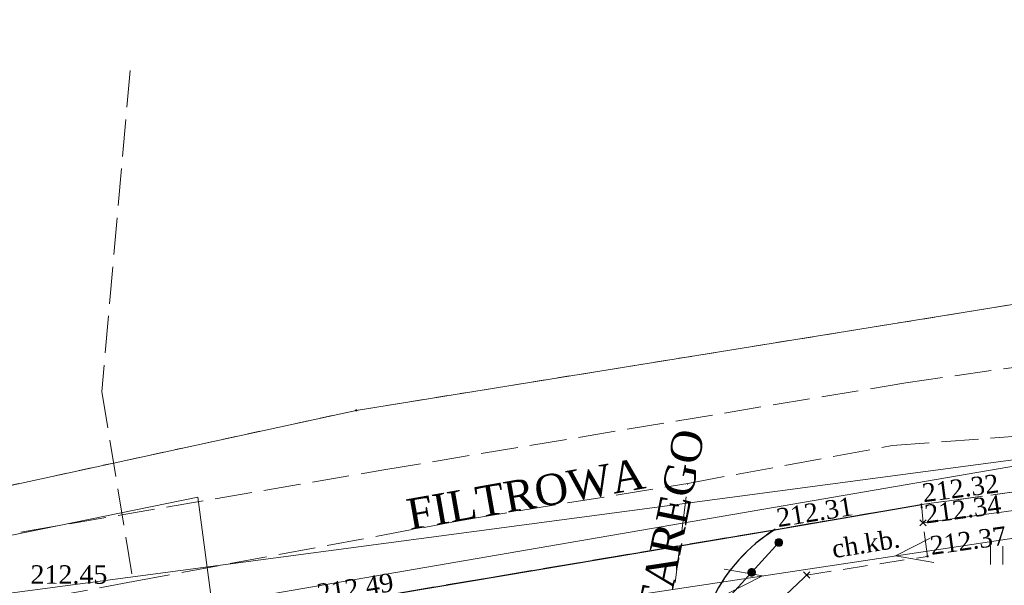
# Model space of a CAD drawing. Extents: x 7414218 to 7427513, y 5544630 to 5555035.
# Tile 39 of 46: x 7419568 to 7419608, y 5549674 to 5549697. Entities that reach past the tile are written whole.
import ezdxf
from ezdxf.enums import TextEntityAlignment as Align

# ---------------------------------------------------------------- set-up
doc = ezdxf.new("R2010")
doc.units = 0
for name, pattern in [('PRZER1-1', [1, 0.5, -0.5]), ('PRZER2-1', [1.5, 1, -0.5]), ('PRZER3-1', [2, 1.5, -0.5])]:
    doc.linetypes.add(name, pattern=pattern)
doc.layers.get('0').update_dxf_attribs({"linetype": 'CONTINUOUS'})
for name, color, linetype, lineweight in [('EGDE', 7, 'CONTINUOUS', 18), ('EGPG', 7, 'CONTINUOUS', 18), ('GOSRBG', 7, 'CONTINUOUS', 18), ('GUPPRZ_O', 7, 'CONTINUOUS', 18), ('OTKC', 7, 'CONTINUOUS', 18), ('OTKC_O', 7, 'CONTINUOUS', 18), ('OTKJ', 7, 'CONTINUOUS', 18), ('OTKK', 7, 'CONTINUOUS', 25), ('OTOO', 7, 'CONTINUOUS', 35), ('OTRS', 7, 'CONTINUOUS', 13), ('OTRS_O', 7, 'CONTINUOUS', 13), ('OTZT', 7, 'CONTINUOUS', 18)]:
    doc.layers.add(name, color=color, linetype=linetype, lineweight=lineweight)
for name, color, linetype, lineweight, true_color in [('EGUG', 7, 'CONTINUOUS', 18, 0x008000), ('GELULI', 7, 'CONTINUOUS', 18, 0xfeffff), ('GELULI_O', 7, 'CONTINUOUS', 18, 0xfeffff), ('GSPPRB', 7, 'CONTINUOUS', 18, 0x80ffff), ('SUEP', 1, 'CONTINUOUS', 18, 0xff0000), ('SUKP', 7, 'CONTINUOUS', 18, 0x803300), ('SUWP', 5, 'CONTINUOUS', 18, 0x0000ff)]:
    doc.layers.add(name, color=color, linetype=linetype, lineweight=lineweight, true_color=true_color)
doc.styles.add('Times New Roman', font='times.ttf')

# ---------------------------------------------------------------- blocks, each defined once
blk = doc.blocks.new('GSPWPS1')
blk.add_hatch(color=0).paths.add_polyline_path([(-0.045, 0), (-0.043467, -0.011647), (-0.038971, -0.0225), (-0.03182, -0.03182), (-0.0225, -0.038971), (-0.011647, -0.043467), (0, -0.045), (0.011647, -0.043467), (0.0225, -0.038971), (0.03182, -0.03182), (0.038971, -0.0225), (0.043467, -0.011647), (0.045, 0), (0.043467, 0.011647), (0.038971, 0.0225), (0.03182, 0.03182), (0.0225, 0.038971), (0.011647, 0.043467), (0, 0.045), (-0.011647, 0.043467), (-0.0225, 0.038971), (-0.03182, 0.03182), (-0.038971, 0.0225), (-0.043467, 0.011647)])
blk = doc.blocks.new('GSSUTR1')
at = {"color": 0}
for points in [[(-0.25666, 0.36165), (-0.25666, -0.38835)], [(0.24334, -0.38835), (0.24334, 0.36165)]]:
    blk.add_lwpolyline(points, dxfattribs=at)
blk = doc.blocks.new('GEPPGD1_2')
blk.add_hatch(color=0).paths.add_polyline_path([(0, -0.045), (0.013906, -0.042798), (0.02645, -0.036406), (0.036406, -0.02645), (0.042798, -0.013906), (0.045, 0), (0.042798, 0.013906), (0.036406, 0.02645), (0.02645, 0.036406), (0.013906, 0.042798), (0, 0.045), (-0.013906, 0.042798), (-0.02645, 0.036406), (-0.036406, 0.02645), (-0.042798, 0.013906), (-0.045, 0), (-0.042798, -0.013906), (-0.036406, -0.02645), (-0.02645, -0.036406), (-0.013906, -0.042798)])
blk = doc.blocks.new('GSPPRB0')
at = {"color": 0, "lineweight": 18}
for points in [[(-0.12726, -0.12726), (0.12726, 0.12726)], [(-0.12726, 0.12726), (0.12726, -0.12726)]]:
    blk.add_lwpolyline(points, dxfattribs=at)
blk = doc.blocks.new('KOLO')
blk.add_hatch(color=0).paths.add_polyline_path([(-0.175, 0), (-0.169037, -0.045293), (-0.151554, -0.0875), (-0.123744, -0.123744), (-0.0875, -0.151554), (-0.045293, -0.169037), (0, -0.175), (0.045293, -0.169037), (0.0875, -0.151554), (0.123744, -0.123744), (0.151554, -0.0875), (0.169037, -0.045293), (0.175, 0), (0.169037, 0.045293), (0.151554, 0.0875), (0.123744, 0.123744), (0.0875, 0.151554), (0.045293, 0.169037), (0, 0.175), (-0.045293, 0.169037), (-0.0875, 0.151554), (-0.123744, 0.123744), (-0.151554, 0.0875), (-0.169037, 0.045293)])
blk = doc.blocks.new('GSLKOG1')
blk.add_hatch(color=0).paths.add_polyline_path([(-0.175, 0), (-0.169037, -0.045293), (-0.151554, -0.0875), (-0.123744, -0.123744), (-0.0875, -0.151554), (-0.045293, -0.169037), (0, -0.175), (0.045293, -0.169037), (0.0875, -0.151554), (0.123744, -0.123744), (0.151554, -0.0875), (0.169037, -0.045293), (0.175, 0), (0.169037, 0.045293), (0.151554, 0.0875), (0.123744, 0.123744), (0.0875, 0.151554), (0.045293, 0.169037), (0, 0.175), (-0.045293, 0.169037), (-0.0875, 0.151554), (-0.123744, 0.123744), (-0.151554, 0.0875), (-0.169037, 0.045293)])
blk = doc.blocks.new('SUEP1')
at = {"color": 0}
blk.add_lwpolyline([(-0.75, -0.5), (0.75, 0), (-0.75, 0.5)], dxfattribs=at)

msp = doc.modelspace()

# ---------------------------------------------------------------- linework, layer by layer
at = {"layer": 'EGDE', "linetype": 'Continuous', "lineweight": 18, "elevation": 10.22}
msp.add_lwpolyline([(7419697.95, 5549685.97), (7419674.58, 5549686.53), (7419668.43, 5549686.68), (7419641.1, 5549687.32), (7419612.49, 5549685.91), (7419582.12, 5549681.01), (7419540.4, 5549671.95), (7419529.69, 5549669.72), (7419514.4, 5549666.27), (7419506.32, 5549664.39), (7419531.94, 5549661.5), (7419553.44, 5549661.25), (7419563.19, 5549661.96), (7419564.39, 5549662.19), (7419575.48, 5549664.19), (7419587.56, 5549665.21), (7419598.8, 5549667.39), (7419624.8, 5549673.88), (7419634.25, 5549675.69), (7419653.94, 5549678.7), (7419675.44, 5549676.64), (7419701.24, 5549672.95)], dxfattribs=at)
at = {"layer": 'EGUG', "linetype": 'PRZER1-1', "lineweight": 18, "elevation": 10.08}
msp.add_lwpolyline([(7419697.95, 5549685.97), (7419674.58, 5549686.53), (7419668.43, 5549686.68), (7419641.1, 5549687.32), (7419612.49, 5549685.91), (7419582.12, 5549681.01), (7419540.4, 5549671.95), (7419529.69, 5549669.72), (7419514.4, 5549666.27), (7419506.32, 5549664.39), (7419531.94, 5549661.5), (7419553.44, 5549661.25), (7419563.19, 5549661.96), (7419564.39, 5549662.19), (7419575.48, 5549664.19), (7419587.56, 5549665.21), (7419598.8, 5549667.39), (7419624.8, 5549673.88), (7419634.25, 5549675.69), (7419653.94, 5549678.7), (7419675.44, 5549676.64), (7419701.24, 5549672.95)], dxfattribs=at)
at = {"layer": 'GELULI', "linetype": 'PRZER3-1', "lineweight": 18, "elevation": 9.97}
for points in [[(7419191.83, 5549597.86), (7419227.51, 5549604.5), (7419236.51, 5549606.21), (7419266.71, 5549612.67), (7419285.91, 5549616.73), (7419342.82, 5549629.2), (7419396.93, 5549640.48), (7419420.12, 5549645.6), (7419443.26, 5549649.26), (7419491.1, 5549658.81), (7419573.08, 5549674.07), (7419586.74, 5549676.61), (7419595.56, 5549678.05), (7419603.85, 5549679.58), (7419642.24, 5549682.49), (7419682.46, 5549681.4), (7419701.55, 5549681.61), (7419707.82, 5549682.12), (7419711.97, 5549682.6), (7419717.23, 5549683.96), (7419737.16, 5549689.09), (7419817.2, 5549713.1), (7419833.72, 5549718.92), (7419847.85, 5549724.55)], [(7419572.96, 5549694.8), (7419571.8, 5549681.78), (7419573.08, 5549674.07)], [(7419438.62, 5549512.6), (7419443.29, 5549563.89), (7419445.68, 5549585.94), (7419447.5, 5549601.39), (7419450.76, 5549609.57), (7419452.11, 5549612.28), (7419453.38, 5549614.31), (7419455.39, 5549616.63), (7419458.18, 5549619.01), (7419461.51, 5549621.8), (7419471.6, 5549627.81), (7419482.58, 5549632.35), (7419497.87, 5549636.24), (7419510.04, 5549638.43), (7419559.28, 5549645.93), (7419579.5, 5549650.65), (7419586.5, 5549653.62), (7419594.02, 5549659.08), (7419593.81, 5549664.11), (7419595.56, 5549678.05)]]:
    msp.add_lwpolyline(points, dxfattribs=at)
at = {"layer": 'GOSRBG', "linetype": 'Continuous', "lineweight": 18, "elevation": 10.04}
msp.add_lwpolyline([(7419615.774, 5549580.427), (7419627.462, 5549681.489), (7419471.968, 5549660.82), (7419431.639, 5549636.152), (7419428.19, 5549596.998), (7419413.018, 5549502.167), (7419456.743, 5549498.498), (7419481.58, 5549497.212), (7419522.704, 5549494.583), (7419537.085, 5549494.391), (7419547.298, 5549493.821), (7419605.188, 5549491.067)], close=True, dxfattribs=at)
at = {"layer": 'OTKC', "linetype": 'PRZER2-1', "lineweight": 18, "elevation": 10.18}
msp.add_lwpolyline([(7419696.2, 5549678), (7419676.93, 5549678.5), (7419675.4, 5549678.67), (7419657.73, 5549679.16), (7419643.32, 5549679.45), (7419629.26, 5549679.07), (7419618.47, 5549678.27), (7419605.1, 5549676.45), (7419605.03, 5549677.19), (7419617.26, 5549678.86), (7419629.17, 5549679.75), (7419642.5, 5549680.2), (7419653.55, 5549680), (7419665.01, 5549679.65), (7419677.62, 5549679.39), (7419686.22, 5549679.09), (7419696.78, 5549678.68)], dxfattribs=at)
msp.add_lwpolyline([(7419598.45, 5549672.49), (7419600.38, 5549674.33), (7419605.28, 5549675.09), (7419605.1, 5549676.45), (7419605.03, 5549677.19), (7419599.08, 5549676.17, 0.279529), (7419595.88, 5549669.76)], format="xyb", dxfattribs=at)
at = {"layer": 'OTKJ', "linetype": 'PRZER3-1', "lineweight": 18, "elevation": 10.18}
for points in [[(7419554.75, 5549673.61), (7419568.52, 5549676.07), (7419583.24, 5549678.6), (7419604.4, 5549682.13), (7419613.33, 5549683.4), (7419624.3, 5549684.51), (7419625.1, 5549684.59), (7419635.38, 5549685.06), (7419642.39, 5549685.25), (7419645.42, 5549685.26), (7419651.9, 5549685.12), (7419662.63, 5549684.79), (7419675.56, 5549684.43), (7419690.98, 5549683.97)], [(7419696.78, 5549678.68), (7419686.22, 5549679.09), (7419677.62, 5549679.39), (7419665.01, 5549679.65), (7419653.55, 5549680), (7419642.5, 5549680.2), (7419629.17, 5549679.75), (7419617.26, 5549678.86), (7419605.03, 5549677.19), (7419599.08, 5549676.17), (7419583.82, 5549673.6), (7419582.36, 5549673.39), (7419569.47, 5549671.08), (7419560.71, 5549669.5), (7419557.95, 5549669), (7419555.66, 5549668.57), (7419541.09, 5549666.03), (7419524.38, 5549663.16), (7419509.52, 5549660.32), (7419495.3, 5549657.82), (7419483.58, 5549655.26)]]:
    msp.add_lwpolyline(points, dxfattribs=at)
msp.add_lwpolyline([(7419573.55, 5549650.19), (7419573.43, 5549650.76), (7419574.14, 5549651.23), (7419578.97, 5549653.92), (7419583.33, 5549654.72, 0.182821), (7419588.56, 5549658.24, 0.18431), (7419589.96, 5549663.39), (7419589.21, 5549668.35, 0.306276), (7419583.82, 5549673.6), (7419599.08, 5549676.17, 0.279529), (7419595.88, 5549669.76), (7419597.11, 5549662.31), (7419597.4, 5549659.62, -0.178034), (7419596.08, 5549654.68, -0.195511), (7419588.43, 5549648.63), (7419579.95, 5549646.95), (7419574.61, 5549648.11), (7419574.01, 5549647.92)], format="xyb", close=True, dxfattribs=at)
at = {"layer": 'OTKK', "linetype": 'Continuous', "lineweight": 25, "elevation": 10.18}
for points in [[(7419599.08, 5549676.17), (7419605.03, 5549677.19)], [(7419582.36, 5549673.39), (7419583.82, 5549673.6), (7419599.08, 5549676.17)]]:
    msp.add_lwpolyline(points, dxfattribs=at)
msp.add_lwpolyline([(7419599.08, 5549676.17, 0.279529), (7419595.88, 5549669.76), (7419597.11, 5549662.31), (7419597.4, 5549659.62, -0.178034), (7419596.08, 5549654.68, -0.195511), (7419588.43, 5549648.63), (7419579.95, 5549646.95), (7419574.61, 5549648.11)], format="xyb", dxfattribs=at)
at = {"layer": 'OTOO', "linetype": 'Continuous', "lineweight": 35, "elevation": 10.18}
msp.add_lwpolyline([(7419597.68, 5549661.98), (7419596.35, 5549669.96), (7419597.05, 5549673.23), (7419599.25, 5549675.65)], dxfattribs=at)
at = {"layer": 'OTZT', "linetype": 'PRZER2-1', "lineweight": 18, "elevation": 10.1}
for points in [[(7419605.1, 5549676.45), (7419618.47, 5549678.27), (7419629.26, 5549679.07), (7419643.32, 5549679.45), (7419657.73, 5549679.16), (7419675.4, 5549678.67), (7419676.93, 5549678.5), (7419696.2, 5549678)], [(7419597.99, 5549669.98), (7419598.45, 5549672.49), (7419600.38, 5549674.33), (7419605.28, 5549675.09), (7419605.1, 5549676.45)]]:
    msp.add_lwpolyline(points, dxfattribs=at)
at = {"layer": 'SUEP', "linetype": 'Continuous', "lineweight": 18, "elevation": 10.14}
msp.add_lwpolyline([(7419813.51, 5549704.99), (7419792.67, 5549701.91), (7419759.16, 5549691.97), (7419727.73, 5549682.05), (7419699.01, 5549677.12), (7419657.51, 5549678.29), (7419619.55, 5549677.45), (7419583.02, 5549671.95), (7419555.17, 5549667.66), (7419521.19, 5549661.03), (7419486.18, 5549654.33), (7419456, 5549648.56)], dxfattribs=at)
at = {"layer": 'SUKP', "linetype": 'Continuous', "lineweight": 18, "elevation": 10.14}
msp.add_lwpolyline([(7419732.73, 5549686.59), (7419713.25, 5549681.21), (7419688.27, 5549680.41), (7419644.72, 5549681.35), (7419614.74, 5549679.77), (7419575.01, 5549672.94), (7419514.46, 5549662.51)], dxfattribs=at)
at = {"layer": 'SUWP', "linetype": 'Continuous', "lineweight": 18, "elevation": 10.14}
for points in [[(7419575.7, 5549677.49), (7419554.92, 5549673.25), (7419501.47, 5549663.11), (7419456.01, 5549654.58), (7419454.26, 5549654.09), (7419446.04, 5549642.91), (7419417.39, 5549633.13), (7419413.15, 5549631.81), (7419408.35, 5549630.52), (7419390.14, 5549626.83), (7419376.94, 5549624.27), (7419376.64, 5549624.63)], [(7419573.74, 5549642.02), (7419573.08, 5549644.36), (7419573.97, 5549651.61), (7419574.8, 5549657.42), (7419576.54, 5549671.18), (7419575.7, 5549677.49)]]:
    msp.add_lwpolyline(points, dxfattribs=at)

# ---------------------------------------------------------------- block references
at = {"layer": 'EGPG', "linetype": 'Continuous', "lineweight": 18}
msp.add_blockref('GEPPGD1_2', (7419582.12, 5549681.01, 10.24), dxfattribs=at)
at = {"layer": 'GSPPRB', "linetype": 'Continuous', "lineweight": 18}
for p in [(7419605.1, 5549676.45, 10.28), (7419599.25, 5549675.65, 10.28), (7419600.38, 5549674.33, 10.28)]:
    msp.add_blockref('GSPPRB0', p, dxfattribs=at)
at = {"layer": 'OTOO', "linetype": 'Continuous', "lineweight": 35}
for name, p, rotation in [('GSLKOG1', (7419599.25, 5549675.65, 10.18), 47.72631099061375), ('KOLO', (7419598.15, 5549674.44, 10.18), 47.72631099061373), ('KOLO', (7419598.15, 5549674.44, 10.18), 47.72631099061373)]:
    msp.add_blockref(name, p, dxfattribs=dict(at, rotation=rotation))
at = {"layer": 'OTRS', "linetype": 'Continuous', "lineweight": 13}
for p in [(7419605.03, 5549677.19, 10.08), (7419605.04, 5549677.08, 10.08), (7419599.08, 5549676.17, 10.08), (7419605.28, 5549675.09, 10.08)]:
    msp.add_blockref('GSPWPS1', p, dxfattribs=at)
at = {"layer": 'OTZT', "linetype": 'Continuous', "lineweight": 18}
msp.add_blockref('GSSUTR1', (7419608.085, 5549675.141, 10.1), dxfattribs=at)
at = {"layer": 'SUEP', "linetype": 'Continuous', "lineweight": 18}
for p, rotation in [((7419604.717, 5549675.217, 10.14), 188.5622088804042), ((7419597.853, 5549674.183, 10.14), 8.562208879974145)]:
    msp.add_blockref('SUEP1', p, dxfattribs=dict(at, rotation=rotation))

# ---------------------------------------------------------------- texts
at = {"layer": 'GELULI_O', "linetype": 'Continuous', "lineweight": 0, "style": 'Times New Roman'}
for s, rotation, p in [('FILTROWA', 10.0605, (7419584.3, 5549676.16, 10.8)), ('ZYGMUNTA STAREGO', 78.5312, (7419592.281, 5549660.507, 10.8))]:
    msp.add_text(s, height=1.25, rotation=rotation, dxfattribs=at).set_placement(p)
at = {"layer": 'GUPPRZ_O', "linetype": 'Continuous', "lineweight": 0, "style": 'Times New Roman'}
msp.add_text('212.45', height=0.75, rotation=360, dxfattribs=at).set_placement((7419572.03, 5549673.978, 10.8), align=Align.RIGHT)
at = {"layer": 'OTKC_O', "linetype": 'Continuous', "lineweight": 0, "style": 'Times New Roman'}
msp.add_text('ch.kb.', height=0.75, rotation=9.374, dxfattribs=at).set_placement((7419601.47, 5549675.01, 10.8))
at = {"layer": 'OTRS_O', "linetype": 'Continuous', "lineweight": 0, "style": 'Times New Roman'}
for s, rotation, p in [('212.32', 7.5466, (7419605.118, 5549677.282, 10.8)), ('212.31', 9.1803, (7419599.226, 5549676.272, 10.8)), ('212.34', 7.7982, (7419605.217, 5549676.42, 10.8)), ('212.37', 7.8564, (7419605.437, 5549675.147, 10.8)), ('212.49', 8.7314, (7419580.595, 5549673.212, 10.8))]:
    msp.add_text(s, height=0.75, rotation=rotation, dxfattribs=at).set_placement(p)

doc.saveas('drawing.dxf')
